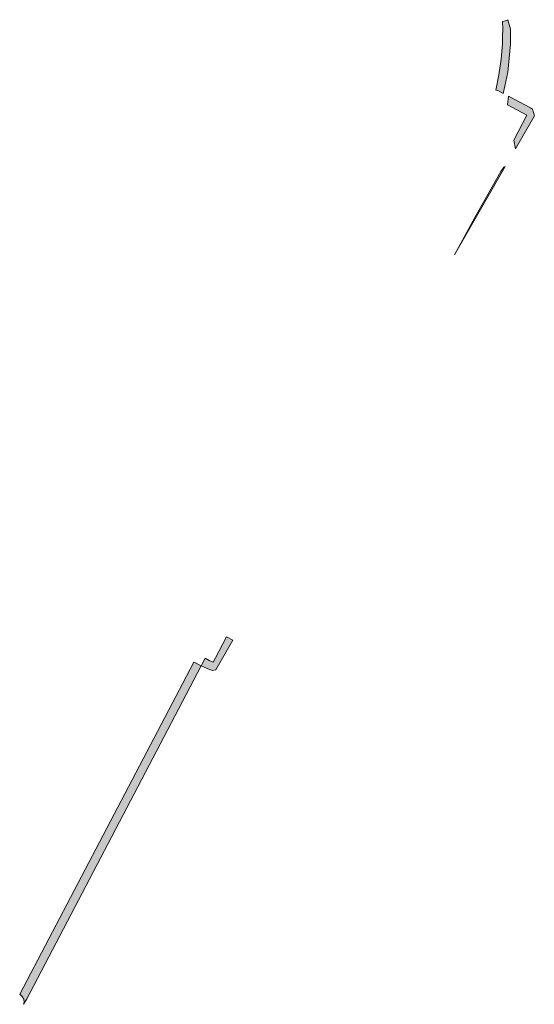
# Model space of a CAD drawing. Extents: x 98391 to 109703, y 464044 to 471306.
# Tile 6 of 31: x 98482 to 98544, y 469526 to 469646. Entities that reach past the tile are written whole.
import ezdxf

# ---------------------------------------------------------------- set-up
doc = ezdxf.new("R2010")
doc.units = 0
doc.layers.add('002 JA', color=3, linetype='Continuous', lineweight=20, true_color=0x00ff00)

msp = doc.modelspace()

# ---------------------------------------------------------------- hatches: boundary and pattern name
at = {"layer": '002 JA', "true_color": 0x00ff00}
for points in [[(98541.04, 469645.74), (98540.75, 469645.61), (98540.4, 469645.53), (98540.39, 469645.53), (98540.41, 469644.63), (98540.4, 469643.72), (98540.36, 469642.82), (98540.21, 469640.94), (98539.94, 469639.06), (98539.57, 469637.21), (98539.8, 469637.14), (98540.47, 469636.8), (98540.65, 469637.68), (98541.01, 469639.36), (98541.01, 469639.36), (98541.01, 469639.36), (98541.01, 469639.36), (98541.36, 469642.76), (98541.36, 469642.76), (98541.36, 469642.77), (98541.36, 469642.77), (98541.36, 469642.77), (98541.36, 469642.77), (98541.36, 469642.78), (98541.35, 469644.58), (98541.04, 469645.74)], [(98544.01, 469634.91), (98543.79, 469635.07), (98541.1, 469636.47), (98540.98, 469635.41), (98543.33, 469634.18), (98541.75, 469631.14), (98541.94, 469630.08), (98544.24, 469634.07), (98544.01, 469634.91)], [(98482.66, 469527.01), (98503.87, 469567.45), (98503, 469567.86), (98502.97, 469567.89), (98481.85, 469527.63), (98481.86, 469527.62), (98482.16, 469527.37), (98482.34, 469527.03), (98482.38, 469526.65), (98482.31, 469526.41), (98482.66, 469527.01)]]:
    msp.add_hatch(color=3, dxfattribs=at).paths.add_polyline_path(points)
h = msp.add_hatch(color=3, dxfattribs=at)
h.paths.add_polyline_path([(98534.55, 469617.24), (98540.72, 469627.96), (98540.56, 469627.88), (98540.16, 469627.35), (98537.03, 469621.78), (98534.55, 469617.24)])
h.paths.add_polyline_path([(98507.7, 469570.54), (98506.91, 469570.95), (98505.57, 469568.42), (98505.29, 469567.88), (98504.84, 469568.09), (98504.34, 469568.34), (98504.3, 469568.28), (98503.87, 469567.45), (98504.85, 469566.98), (98505.22, 469566.88), (98505.6, 469566.93), (98505.63, 469566.94), (98507.7, 469570.54)])

# ---------------------------------------------------------------- linework, layer by layer
at = {"layer": '002 JA', "color": 54, "true_color": 0x00c000}
for points in [[(98541.04, 469645.74), (98540.75, 469645.61), (98540.4, 469645.53), (98540.39, 469645.53), (98540.41, 469644.63), (98540.4, 469643.72), (98540.36, 469642.82), (98540.21, 469640.94), (98539.94, 469639.06), (98539.57, 469637.21), (98539.8, 469637.14), (98540.47, 469636.8), (98540.65, 469637.68), (98541.01, 469639.36), (98541.01, 469639.36), (98541.01, 469639.36), (98541.01, 469639.36), (98541.36, 469642.76), (98541.36, 469642.76), (98541.36, 469642.77), (98541.36, 469642.77), (98541.36, 469642.77), (98541.36, 469642.77), (98541.36, 469642.78), (98541.35, 469644.58), (98541.04, 469645.74)], [(98544.01, 469634.91), (98543.79, 469635.07), (98541.1, 469636.47), (98540.98, 469635.41), (98543.33, 469634.18), (98541.75, 469631.14), (98541.94, 469630.08), (98544.24, 469634.07), (98544.01, 469634.91)], [(98534.55, 469617.24), (98540.72, 469627.96), (98540.56, 469627.88), (98540.16, 469627.35), (98537.03, 469621.78), (98534.55, 469617.24)], [(98507.7, 469570.54), (98506.91, 469570.95), (98505.57, 469568.42), (98505.29, 469567.88), (98504.84, 469568.09), (98504.34, 469568.34), (98504.3, 469568.28), (98503.87, 469567.45), (98504.85, 469566.98), (98505.22, 469566.88), (98505.6, 469566.93), (98505.63, 469566.94), (98507.7, 469570.54)], [(98482.66, 469527.01), (98503.87, 469567.45), (98503, 469567.86), (98502.97, 469567.89), (98481.85, 469527.63), (98481.86, 469527.62), (98482.16, 469527.37), (98482.34, 469527.03), (98482.38, 469526.65), (98482.31, 469526.41), (98482.66, 469527.01)]]:
    msp.add_lwpolyline(points, close=True, dxfattribs=at)

doc.saveas('drawing.dxf')
